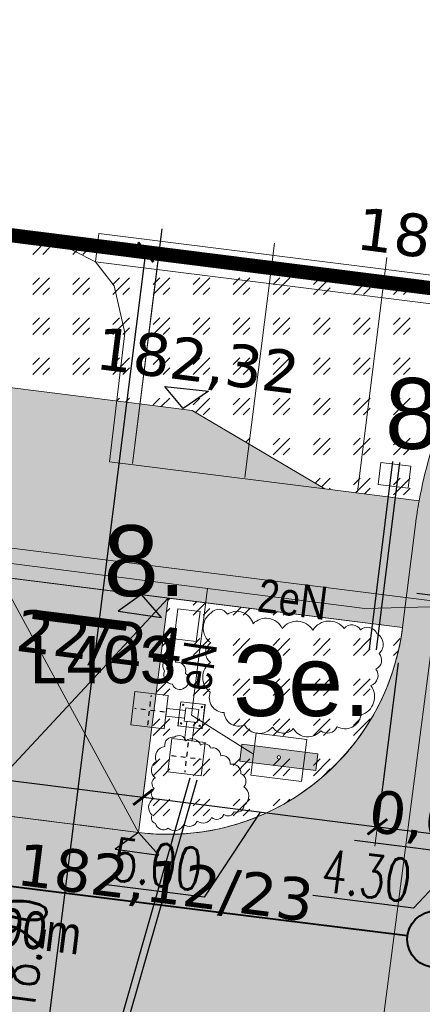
# Model space of a CAD drawing. Header units: millimetres. Extents: x 0 to 6566002, y 0 to 5716629.
# Tile 87 of 99: x 6564878 to 6564887, y 5715936 to 5715957. Entities that reach past the tile are written whole.
import ezdxf
from ezdxf import colors
from ezdxf.entities.mleader import LeaderData, LeaderLine
from ezdxf.enums import TextEntityAlignment as Align
from ezdxf.math import Vec2, Vec3

# ---------------------------------------------------------------- set-up
doc = ezdxf.new("R2010")
doc.units = ezdxf.units.MM
for name, pattern in [('ACAD_ISO04W100', [30, 24, -3, 0, -3]), ('DASHDOT', [25.4, 12.7, -6.35, 0, -6.35]), ('DASHED', [19.05, 12.7, -6.35]), ('HIDDEN', [9.525, 6.35, -3.175])]:
    doc.linetypes.add(name, pattern=pattern)
for name, color, linetype, lineweight in [('!IS-KD_OPIS', 64, 'Continuous', 13), ('alpi_PROJEKT_WYMIAR_500', 152, 'Continuous', 20), ('E-rys_sieci_nn_Amrest', 10, 'Continuous', 18), ('IS-KD', 64, 'kd_LINE', 40), ('MBC_krawezniki', 42, 'Continuous', 20), ('MBC_miejsca_parkingowe', 30, 'Continuous', 9), ('MBC_obszary', 143, 'Continuous', 5), ('MBC_opisy', 255, 'Continuous', 13), ('MBC_oprawy_zew', 12, 'Continuous', 15), ('MBC_oprawy_zew_opisy', 12, 'Continuous', 15), ('MBC_szraf', 143, 'Continuous', 15), ('MBC_sztafaz', 36, 'Continuous', 15), ('MBC_sztafaz_opisy', 36, 'Continuous', 15), ('MBC_widok_cienka', 54, 'Continuous', 5), ('MBC_wymiar_ogolne', 133, 'Continuous', 13), ('MBC_zakres', 160, 'Continuous', 35), ('pr_rzędne', 5, 'Continuous', 25), ('ps_obrzeze', 218, 'Continuous', 13), ('USUNIETE SIECI', 7, 'NIEIST_1', 5), ('WZ PRZEPUSTY_nawadnianie', 150, 'Continuous', 25), ('WZ_proj_krzewy', 94, 'Continuous', 20)]:
    doc.layers.add(name, color=color, linetype=linetype, lineweight=lineweight)
doc.layers.add('pr_plytki dla niewidomych', color=7, linetype='Continuous', lineweight=0, true_color=0x7f007f)
doc.layers.add('pr_separatory', color=7, linetype='Continuous', lineweight=0, true_color=0xd17f15)
doc.styles.add('Arial 5', font='arial.ttf', dxfattribs={"height": 1})
doc.styles.add('HB', font='isocpeui.ttf')
doc.styles.add('MtXpl_Arial_CE', font='arial.ttf')
doc.styles.add('MtXpl_Arial_Narrow', font='ARIALN.TTF')
doc.styles.add('SIMPLEX', font='simplex.shx', dxfattribs={"width": 0.7})
doc.styles.get("Standard").update_dxf_attribs({"font": 'arial.ttf'})
doc.styles.add('Style-Verdana', font='verdana.ttf')
doc.linetypes.add('kd_LINE', pattern='A,12.7,-5.08,["kd",HB,S=2.54,R=0,X=-3.5,Y=-1.27],-2.35', length=20.13)
doc.linetypes.add('NIEIST_1', pattern='A,20,-0.01,["X",Standard,S=5,R=0,X=-2.54,Y=-2.54],-0.01', length=20.02)
doc.dimstyles.new('maadST', dxfattribs={"dimscale": 0.0075, "dimtxt": 120, "dimasz": 1, "dimexe": 0.25, "dimexo": 100, "dimgap": 15, "dimtad": 1, "dimrnd": 0.1, "dimzin": 0, "dimdsep": 46, "dimtxsty": 'SIMPLEX', "dimblk": 'MaadTick', "dimcen": 0, "dimdle": 0.2, "dimclrd": 256, "dimclre": 256, "dimclrt": 256, "dimadec": 0, "dimazin": 0, "dimtfac": 1, "dimtmove": 1, "dimatfit": 3, "dimldrblk": 'INTEGRAL', "dimfxl": 1, "dimtolj": 1, "dimtzin": 0, "dimarcsym": 0})
pattern_1 = [(217.8154, (6564851.5972, 5715920.57143), (-0.841866, 0.1061225), [0.5, -0.7]), (217.8154, (6564851.38676, 5715920.59797), (-0.841866, 0.1061225), [0.2, -1]), (217.8154, (6564851.5707, 5715920.36097), (-0.841866, 0.1061225), [0.2, -1])]

# ---------------------------------------------------------------- blocks, each defined once
blk = doc.blocks.new('L403 Square Bis top')
at = {"color": 0}
blk.add_lwpolyline([(-40.875, 5.25), (-40.875, 16.5), (-73.875, 16.5), (-73.875, -16.5), (-40.875, -16.5), (-40.875, -5.25)], dxfattribs=at)
for points in [[(-22.875, -22.875), (22.875, -22.875), (22.875, 22.875), (-22.875, 22.875)], [(-66.375, -9), (-48.375, -9), (-48.375, 9), (-66.375, 9)], [(-48.375, -5.25), (-22.875, -5.25), (-22.875, 5.25), (-48.375, 5.25)]]:
    blk.add_lwpolyline(points, close=True, dxfattribs=at)
for centre in [(-70.125, 12.75), (-44.625, 12.75), (-70.125, -12.75), (-44.625, -12.75)]:
    blk.add_circle(centre, 0.938, dxfattribs=at)
at = {"layer": 'Defpoints', "linetype": 'ACAD_ISO04W100', "ltscale": 0.1}
for p, q in [((0, 20.325), (0, -20.325)), ((-20.325, 0), (20.325, 0))]:
    blk.add_line(p, q, dxfattribs=at)
blk = doc.blocks.new('A$C49D04D99')
at = {"lineweight": -2}
h = blk.add_hatch(color=0, dxfattribs=at)
h.paths.add_polyline_path([(-0.45, -0.093), (0.45, -0.093), (0.45, 0.107), (-0.45, 0.107)])
edge = h.paths.add_edge_path(flags=16)
edge.add_arc((0, 0.007), 0.02, 0, 360)
at = {"color": 0, "linetype": 'HIDDEN', "lineweight": -2, "ltscale": 0.8}
blk.add_lwpolyline([(-0.3, -0.243), (0.3, -0.243), (0.3, 0.257), (-0.3, 0.257)], close=True, dxfattribs=at)
at = {"color": 0, "lineweight": -2}
blk.add_lwpolyline([(-0.45, -0.093), (0.45, -0.093), (0.45, 0.107), (-0.45, 0.107)], close=True, dxfattribs=at)
at = {"color": 0}
blk.add_circle((0, 0.007), 0.02, dxfattribs=at)
blk = doc.blocks.new('zw$A979')
at = {"layer": 'MBC_widok_cienka', "lineweight": 9}
for p, q in [((-67.417, 1.982), (-67.417, 6.982)), ((-65.017, 1.982), (-65.017, 6.982)), ((-62.617, 1.982), (-62.617, 6.982))]:
    blk.add_line(p, q, dxfattribs=at)
blk = doc.blocks.new('MaadTick')
at = {"color": 0}
blk.add_line((0, -54.8), (0, 54.8), dxfattribs=at)
at = {"color": 0, "const_width": 7.5}
blk.add_lwpolyline([(25, 25), (-25, -25)], dxfattribs=at)
blk = doc.blocks.new('*D83')
at = {"layer": 'Defpoints', "color": 0, "transparency": 16777216}
for p in [(6564866.518, 5715941.187), (6564880.899, 5715940.132), (6564880.805, 5715939.386)]:
    blk.add_point(p, dxfattribs=at)
at = {"layer": 'MBC_wymiar_ogolne', "lineweight": -2, "transparency": 16777216}
for p, q in [((6564866.612, 5715941.931), (6564866.612, 5715941.935)), ((6564866.619, 5715941.932), (6564880.891, 5715940.133)), ((6564880.898, 5715940.13), (6564880.899, 5715940.134))]:
    blk.add_line(p, q, dxfattribs=at)
at = {"layer": 'MBC_wymiar_ogolne', "lineweight": -2, "transparency": 16777216, "xscale": 0.0075, "yscale": 0.0075, "zscale": 0.0075}
for p, rotation in [((6564866.612, 5715941.933), 172.8154014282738), ((6564880.899, 5715940.132), 352.8154014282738)]:
    blk.add_blockref('MaadTick', p, dxfattribs=dict(at, rotation=rotation))
at = {"layer": 'MBC_wymiar_ogolne', "transparency": 16777216, "insert": (6564876.379, 5715941.268), "char_height": 0.9, "attachment_point": 5, "rotation": 352.8154, "style": 'SIMPLEX'}
blk.add_mtext('\\A1;14.40', dxfattribs=at)
blk = doc.blocks.new('_Integral')
at = {"color": 0, "linetype": 'ByBlock', "lineweight": -2}
for centre, start, end in [((0.4, -0.1), 102, 168), ((-0.4, 0.1), 282, 348)]:
    blk.add_arc(centre, 0.454, start, end, dxfattribs=at)
blk = doc.blocks.new('*D84')
at = {"layer": 'Defpoints', "color": 0, "transparency": 16777216}
for p in [(6564886.391, 5715943.722), (6564880.805, 5715939.386), (6564885.859, 5715939.506)]:
    blk.add_point(p, dxfattribs=at)
at = {"layer": 'MBC_wymiar_ogolne', "lineweight": -2, "transparency": 16777216}
for p, q in [((6564886.297, 5715942.978), (6564885.859, 5715939.505)), ((6564880.898, 5715940.13), (6564880.899, 5715940.134)), ((6564880.906, 5715940.131), (6564885.852, 5715939.507)), ((6564883.379, 5715939.819), (6564882.194, 5715938.019)), ((6564882.194, 5715938.019), (6564880.066, 5715938.288))]:
    blk.add_line(p, q, dxfattribs=at)
at = {"layer": 'MBC_wymiar_ogolne', "lineweight": -2, "transparency": 16777216, "xscale": 0.0075, "yscale": 0.0075, "zscale": 0.0075}
for p, rotation in [((6564880.899, 5715940.132), 172.8154014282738), ((6564885.859, 5715939.506), 352.8154014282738)]:
    blk.add_blockref('MaadTick', p, dxfattribs=dict(at, rotation=rotation))
at = {"layer": 'MBC_wymiar_ogolne', "transparency": 16777216, "insert": (6564881.201, 5715938.712), "char_height": 0.9, "attachment_point": 5, "rotation": 352.8154, "style": 'SIMPLEX'}
blk.add_mtext('\\A1;5.00', dxfattribs=at)
blk = doc.blocks.new('*D85')
at = {"layer": 'Defpoints', "color": 0, "transparency": 16777216}
for p in [(6564886.391, 5715943.722), (6564890.646, 5715943.185), (6564890.115, 5715938.97)]:
    blk.add_point(p, dxfattribs=at)
at = {"layer": 'MBC_wymiar_ogolne', "lineweight": -2, "transparency": 16777216}
for p, q in [((6564886.297, 5715942.978), (6564885.859, 5715939.505)), ((6564890.552, 5715942.441), (6564890.114, 5715938.968)), ((6564885.867, 5715939.506), (6564890.107, 5715938.971)), ((6564887.987, 5715939.238), (6564886.622, 5715937.784)), ((6564886.622, 5715937.784), (6564884.494, 5715938.052))]:
    blk.add_line(p, q, dxfattribs=at)
at = {"layer": 'MBC_wymiar_ogolne', "lineweight": -2, "transparency": 16777216, "xscale": 0.0075, "yscale": 0.0075, "zscale": 0.0075}
for p, rotation in [((6564885.859, 5715939.506), 172.8154014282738), ((6564890.115, 5715938.97), 352.8154014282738)]:
    blk.add_blockref('MaadTick', p, dxfattribs=dict(at, rotation=rotation))
at = {"layer": 'MBC_wymiar_ogolne', "transparency": 16777216, "insert": (6564885.628, 5715938.476), "char_height": 0.9, "attachment_point": 5, "rotation": 352.8154, "style": 'SIMPLEX'}
blk.add_mtext('\\A1;4.30', dxfattribs=at)
blk = doc.blocks.new('*D93')
at = {"layer": 'Defpoints', "color": 0, "transparency": 16777216}
for p in [(6564880.955, 5715951.664), (6564882.744, 5715951.438), (6564877.569, 5715933.747)]:
    blk.add_point(p, dxfattribs=at)
at = {"layer": 'MBC_wymiar_ogolne', "lineweight": -2, "transparency": 16777216}
for p, q in [((6564878.68, 5715933.614), (6564880.954, 5715951.656)), ((6564882, 5715951.532), (6564880.953, 5715951.664)), ((6564878.313, 5715933.653), (6564878.681, 5715933.607))]:
    blk.add_line(p, q, dxfattribs=at)
at = {"layer": 'MBC_wymiar_ogolne', "lineweight": -2, "transparency": 16777216, "xscale": 0.0075, "yscale": 0.0075, "zscale": 0.0075}
for p, rotation in [((6564880.955, 5715951.664), 82.81540164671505), ((6564878.679, 5715933.607), 262.8154016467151)]:
    blk.add_blockref('MaadTick', p, dxfattribs=dict(at, rotation=rotation))
at = {"layer": 'MBC_wymiar_ogolne', "transparency": 16777216, "insert": (6564878.289, 5715936.799), "char_height": 0.9, "attachment_point": 5, "rotation": 82.8154, "style": 'SIMPLEX'}
blk.add_mtext('\\A1;18.20', dxfattribs=at)

msp = doc.modelspace()

# ---------------------------------------------------------------- hatches: boundary and pattern name
at = {"layer": 'MBC_szraf'}
h = msp.add_hatch(dxfattribs=at)
h.set_pattern_fill('GOST_GLASS', color=64, scale=0.1, angle=180)
h.set_pattern_definition(pattern_1)
h.paths.add_polyline_path([(6564879.763, 5715911.175), (6564879.481, 5715908.937), (6564891.437, 5715909.385), (6564891.628, 5715911), (6564886.668, 5715911.625), (6564886.504, 5715910.325)])
h.paths.add_polyline_path([(6564846.159, 5715915.411), (6564845.659, 5715911.442), (6564868.704, 5715908.537), (6564877.253, 5715908.854), (6564877.58, 5715911.45)])
edge = h.paths.add_edge_path()
edge.add_line((6564839.417, 5715917.894), (6564837.249, 5715920.687))
edge.add_line((6564837.249, 5715920.687), (6564839.5, 5715938.545))
edge.add_line((6564839.5, 5715938.545), (6564842.293, 5715940.713))
edge.add_line((6564842.293, 5715940.713), (6564843.356, 5715949.146))
edge.add_line((6564843.356, 5715949.146), (6564840.213, 5715949.543))
edge.add_arc((6564851.909, 5715940.301), 14.906, 141.6866, 144.249)
edge.add_line((6564839.811, 5715949.011), (6564835.241, 5715912.756))
edge.add_line((6564835.241, 5715912.756), (6564838.714, 5715912.318))
edge.add_line((6564838.714, 5715912.318), (6564839.417, 5715917.894))
edge = h.paths.add_edge_path()
edge.add_line((6564855.758, 5715947.583), (6564855.133, 5715942.622))
edge.add_arc((6564855.758, 5715947.583), 5, 262.8154, 352.8154)
edge.add_line((6564860.719, 5715946.958), (6564855.758, 5715947.583))
edge = h.paths.add_edge_path()
edge.add_arc((6564856.033, 5715949.766), 5, 13.9156, 82.8154)
edge.add_line((6564856.659, 5715954.727), (6564853.848, 5715955.081))
edge.add_arc((6564851.909, 5715940.301), 14.906, 82.5263, 121.066)
edge.add_line((6564844.217, 5715953.07), (6564860.887, 5715950.968))
at = {"layer": 'MBC_szraf', "true_color": 0x636466, "transparency": 33554687}
h = msp.add_hatch(dxfattribs=at)
h.set_pattern_fill('DOTS', color=251, scale=0.3)
edge = h.paths.add_edge_path()
edge.add_line((6564890.021, 5715938.225), (6564890.646, 5715943.185))
edge.add_line((6564890.646, 5715943.185), (6564890.921, 5715945.368))
edge.add_arc((6564895.882, 5715944.743), 5, 82.8154, 172.8154, ccw=False)
edge.add_line((6564896.507, 5715949.703), (6564887.889, 5715950.79))
edge.add_arc((6564887.82, 5715950.295), 0.5, -29.8834, 82.0755, ccw=False)
edge.add_arc((6564895.911, 5715944.735), 9.319, 145.2621, 172.7932)
edge.add_line((6564886.666, 5715945.904), (6564886.391, 5715943.722))
edge.add_arc((6564881.43, 5715944.347), 5, 262.8154, 352.8154, ccw=False)
edge.add_line((6564880.805, 5715939.386), (6564866.716, 5715941.162))
edge.add_line((6564866.716, 5715941.162), (6564864.335, 5715941.462))
edge.add_line((6564864.335, 5715941.462), (6564865.235, 5715948.606))
edge.add_arc((6564856.033, 5715949.766), 9.275, 352.8154, 380.2166)
edge.add_arc((6564865.206, 5715953.144), 0.5, 82.7802, 200.2166, ccw=False)
edge.add_line((6564865.269, 5715953.64), (6564856.659, 5715954.727))
edge.add_arc((6564856.033, 5715949.766), 5, -7.1846, 82.8154, ccw=False)
edge.add_line((6564860.994, 5715949.141), (6564860.719, 5715946.958))
edge.add_arc((6564855.758, 5715947.583), 5, 262.8154, 352.8154, ccw=False)
edge.add_line((6564855.133, 5715942.622), (6564842.731, 5715944.186))
edge.add_line((6564842.731, 5715944.186), (6564842.293, 5715940.713))
edge.add_line((6564842.293, 5715940.713), (6564839.417, 5715917.894))
edge.add_line((6564839.417, 5715917.894), (6564839.214, 5715916.287))
edge.add_line((6564839.214, 5715916.287), (6564846.159, 5715915.411))
edge.add_line((6564846.159, 5715915.411), (6564877.58, 5715911.45))
edge.add_line((6564877.58, 5715911.45), (6564879.763, 5715911.175))
edge.add_line((6564879.763, 5715911.175), (6564886.504, 5715910.325))
edge.add_line((6564886.504, 5715910.325), (6564886.668, 5715911.625))
edge.add_line((6564886.668, 5715911.625), (6564887.918, 5715921.547))
edge.add_line((6564887.918, 5715921.547), (6564888.031, 5715922.439))
edge.add_line((6564888.031, 5715922.439), (6564888.343, 5715924.92))
edge.add_line((6564888.343, 5715924.92), (6564888.457, 5715925.823))
edge.add_line((6564888.457, 5715925.823), (6564890.021, 5715938.225))
edge = h.paths.add_edge_path(flags=16)
edge.add_line((6564877.569, 5715933.747), (6564850.414, 5715937.17))
edge.add_arc((6564849.801, 5715932.158), 5.049, 83.0282, 166.577)
edge.add_line((6564844.89, 5715933.33), (6564844.062, 5715926.762))
edge.add_arc((6564851.503, 5715925.824), 7.5, 172.8154, 262.8154)
edge.add_line((6564850.565, 5715918.383), (6564876.53, 5715915.11))
edge.add_arc((6564877.155, 5715920.071), 5, 262.8154, 352.8154)
edge.add_line((6564882.116, 5715919.446), (6564883.257, 5715928.494))
edge.add_arc((6564878.209, 5715928.577), 5.049, 359.0538, 442.6026)
edge.add_arc((6564856.328, 5715760.048), 174.992, 82.60258, 83.02822)
edge = h.paths.add_edge_path()
edge.add_line((6564900.184, 5715949.24), (6564899.872, 5715946.76))
edge.add_arc((6564897.391, 5715947.072), 2.5, 352.8154, 442.8133)
edge.add_line((6564897.704, 5715949.553), (6564900.184, 5715949.24))
at = {"layer": 'MBC_szraf'}
h = msp.add_hatch(dxfattribs=at)
h.set_pattern_fill('GOST_GLASS', color=64, scale=0.1, angle=180)
edge = h.paths.add_edge_path()
edge.add_line((6564865.269, 5715953.64), (6564873.664, 5715952.576))
edge.add_line((6564873.664, 5715952.576), (6564873.265, 5715949.408))
edge.add_line((6564873.265, 5715949.408), (6564865.286, 5715950.414))
edge.add_arc((6564856.033, 5715949.766), 9.275, 4.0058, 20.2166)
edge.add_arc((6564865.206, 5715953.144), 0.5, 82.7802, 200.2166, ccw=False)
edge = h.paths.add_edge_path()
edge.add_line((6564877.633, 5715952.083), (6564887.882, 5715950.791))
edge.add_arc((6564887.82, 5715950.295), 0.5, -34.5529, 82.8142, ccw=False)
edge.add_arc((6564895.882, 5715944.743), 9.289, 145.4471, 169.6944)
edge.add_line((6564886.743, 5715946.404), (6564884.745, 5715946.656))
edge.add_line((6564884.745, 5715946.656), (6564881.936, 5715948.315))
edge.add_line((6564881.936, 5715948.315), (6564877.234, 5715948.908))
edge.add_line((6564877.234, 5715948.908), (6564877.633, 5715952.083))
h = msp.add_hatch(dxfattribs=at)
h.set_pattern_fill('AR-SAND', color=251, scale=0.01, angle=180)
h.set_pattern_definition([(210.3154, (6564851.59722, 5715920.57143), (-0.0453345, -0.4875716), [0, -0.38608, 0, -0.4318, 0, -0.41275]), (180.3154, (6564851.5972, 5715920.57143), (-0.535645, -0.6549765), [0, -0.20828, 0, -0.34798, 0, -0.13335]), (140.3154, (6564851.9072, 5715920.53236), (-0.7849615, 0.0975008), [0, -0.127, 0, -0.4572, 0, -0.5969]), (130.3154, (6564851.9072, 5715920.53236), (-0.785442, -0.125684), [0, -0.0635, 0, -0.29972, 0, -0.3429])])
h.paths.add_polyline_path([(6564886.391, 5715943.722), (6564886.666, 5715945.904, -0.013619), (6564886.743, 5715946.404), (6564884.745, 5715946.656), (6564881.936, 5715948.315), (6564877.234, 5715948.908), (6564877.633, 5715952.083), (6564873.664, 5715952.576), (6564873.265, 5715949.408), (6564865.286, 5715950.414, -0.048866), (6564865.235, 5715948.606), (6564864.335, 5715941.462), (6564866.518, 5715941.187), (6564867.143, 5715946.148)])
h = msp.add_hatch(dxfattribs=at)
h.set_pattern_fill('GOST_GLASS', color=64, scale=0.1, angle=180)
edge = h.paths.add_edge_path()
edge.add_line((6564897.704, 5715949.553), (6564896.507, 5715949.703))
edge.add_arc((6564895.882, 5715944.743), 5, 82.8154, 167.0101)
edge.add_line((6564891.01, 5715945.867), (6564899.622, 5715944.781))
edge.add_line((6564899.622, 5715944.781), (6564899.872, 5715946.76))
edge.add_arc((6564897.391, 5715947.072), 2.5, 352.8154, 442.8154)
edge = h.paths.add_edge_path()
edge.add_line((6564886.391, 5715943.722), (6564881.43, 5715944.347))
edge.add_line((6564881.43, 5715944.347), (6564880.805, 5715939.386))
edge.add_arc((6564881.43, 5715944.347), 5, 262.8154, 352.8154)
h.paths.add_polyline_path([(6564888.457, 5715925.823), (6564888.343, 5715924.92), (6564893.304, 5715924.295), (6564893.418, 5715925.197)])
h.paths.add_polyline_path([(6564892.992, 5715921.814), (6564888.031, 5715922.439), (6564887.918, 5715921.547), (6564892.879, 5715920.921)])
at = {"layer": 'MBC_szraf', "transparency": 33554559}
h = msp.add_hatch(dxfattribs=at)
h.set_pattern_fill('AR-SAND', color=210, scale=0.01, angle=180)
h.set_pattern_definition([(217.5, (0, 0), (0.01600031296, -0.48941323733), [0, -0.38608, 0, -0.4318, 0, -0.41275]), (187.5, (0, 0), (-0.44952328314, -0.71682510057), [0, -0.20828, 0, -0.34798, 0, -0.13335]), (147.5, (0.3124, -4e-17), (-0.790992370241, -0.001437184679), [0, -0.127, 0, -0.4572, 0, -0.5969]), (137.5, (0.3124, -4e-17), (-0.76355645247, -0.222929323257), [0, -0.0635, 0, -0.29972, 0, -0.3429])])
h.paths.add_polyline_path([(6564881.43, 5715944.347), (6564867.143, 5715946.148), (6564866.518, 5715941.187), (6564880.805, 5715939.386)])
h.paths.add_polyline_path([(6564842.293, 5715940.713), (6564839.5, 5715938.545), (6564837.249, 5715920.687), (6564839.417, 5715917.894)])
h.paths.add_polyline_path([(6564855.758, 5715947.583), (6564843.356, 5715949.146), (6564842.731, 5715944.186), (6564855.133, 5715942.622)])
edge = h.paths.add_edge_path()
edge.add_line((6564852.894, 5715936.857), (6564850.414, 5715937.17))
edge.add_arc((6564849.801, 5715932.158), 5.049, 83.0282, 166.577)
edge.add_line((6564844.89, 5715933.33), (6564844.062, 5715926.762))
edge.add_arc((6564851.503, 5715925.824), 7.5, 172.8154, 262.8154)
edge.add_line((6564850.565, 5715918.383), (6564873.97, 5715915.433))
edge.add_line((6564873.97, 5715915.433), (6564871.803, 5715918.226))
edge.add_line((6564871.803, 5715918.226), (6564850.878, 5715920.864))
edge.add_arc((6564851.503, 5715925.824), 5, 172.8154, 262.8154, ccw=False)
edge.add_line((6564846.543, 5715926.45), (6564847.371, 5715933.018))
edge.add_arc((6564852.281, 5715931.846), 5.049, 83.0282, 166.577, ccw=False)
at = {"layer": 'MBC_szraf'}
h = msp.add_hatch(dxfattribs=at)
h.set_pattern_fill('GOST_GLASS', color=64, scale=0.1, angle=180)
h.set_pattern_definition(pattern_1)
edge = h.paths.add_edge_path()
edge.add_line((6564846.616, 5715924.767), (6564848.935, 5715924.475))
edge.add_line((6564848.935, 5715924.475), (6564849.391, 5715928.096))
edge.add_line((6564849.391, 5715928.096), (6564846.792, 5715928.424))
edge.add_line((6564846.792, 5715928.424), (6564846.543, 5715926.45))
edge.add_arc((6564851.503, 5715925.824), 5, 172.8154, 192.2056)
edge = h.paths.add_edge_path()
edge.add_line((6564850.329, 5715935.538), (6564849.804, 5715931.371))
edge.add_line((6564849.804, 5715931.371), (6564847.204, 5715931.698))
edge.add_line((6564847.204, 5715931.698), (6564847.371, 5715933.018))
edge.add_arc((6564852.281, 5715931.846), 5.049, 129.1148, 166.577, ccw=False)
edge.add_arc((6564852.281, 5715931.846), 5.049, 83.0282, 129.1148, ccw=False)
edge.add_line((6564852.894, 5715936.857), (6564863.515, 5715935.518))
edge.add_line((6564863.515, 5715935.518), (6564863.466, 5715935.131))
edge.add_line((6564863.466, 5715935.131), (6564857.171, 5715935.925))
edge.add_line((6564857.171, 5715935.925), (6564857.016, 5715934.695))
edge.add_line((6564857.016, 5715934.695), (6564850.329, 5715935.538))
edge = h.paths.add_edge_path()
edge.add_arc((6564878.209, 5715928.577), 5.049, -0.9462, 82.6026, ccw=False)
edge.add_line((6564883.257, 5715928.494), (6564882.893, 5715925.607))
edge.add_line((6564882.893, 5715925.607), (6564881.404, 5715925.795))
edge.add_line((6564881.404, 5715925.795), (6564882.099, 5715931.301))
edge.add_line((6564882.099, 5715931.301), (6564877.336, 5715931.901))
edge.add_line((6564877.336, 5715931.901), (6564877.569, 5715933.747))
edge.add_line((6564877.569, 5715933.747), (6564878.859, 5715933.584))
edge = h.paths.add_edge_path()
edge.add_line((6564882.58, 5715923.127), (6564881.092, 5715923.314))
edge.add_line((6564881.092, 5715923.314), (6564880.181, 5715916.091))
edge.add_arc((6564877.155, 5715920.071), 5, 307.2424, 352.8154)
edge.add_line((6564882.116, 5715919.446), (6564882.58, 5715923.127))
edge = h.paths.add_edge_path()
edge.add_line((6564878.047, 5715915.151), (6564878.488, 5715918.653))
edge.add_line((6564878.488, 5715918.653), (6564874.44, 5715919.163))
edge.add_line((6564874.44, 5715919.163), (6564873.97, 5715915.433))
edge.add_line((6564873.97, 5715915.433), (6564876.53, 5715915.11))
edge.add_arc((6564877.155, 5715920.071), 5, 262.8154, 280.273)

# ---------------------------------------------------------------- linework, layer by layer
at = {"layer": 'E-rys_sieci_nn_Amrest'}
for p, q in [((6564867.183, 5715946.46), (6564885.592, 5715944.125)), ((6564881.924, 5715941.866), (6564882.264, 5715944.547)), ((6564885.592, 5715944.125), (6564891.734, 5715944.284)), ((6564881.924, 5715941.866), (6564883.237, 5715941.043))]:
    msp.add_line(p, q, dxfattribs=at)
at = {"layer": 'IS-KD', "linetype": 'ByBlock', "ltscale": 0.3, "elevation": 0}
for points in [[(6564864.947, 5715939.89), (6564882.335, 5715937.721)], [(6564882.335, 5715937.721), (6564886.494, 5715937.203)]]:
    msp.add_lwpolyline(points, dxfattribs=at)
at = {"layer": 'IS-KD', "linetype": 'ByBlock', "ltscale": 0.3}
msp.add_circle((6564887.09, 5715937.128, 0), 0.6, dxfattribs=at)
at = {"layer": 'MBC_krawezniki', "color": 132, "true_color": 0x00cccc}
msp.add_lwpolyline([(6564886.743, 5715946.404, 0.013584), (6564886.666, 5715945.904), (6564886.391, 5715943.722)], format="xyb", dxfattribs=at)
for points in [[(6564866.518, 5715941.187), (6564867.143, 5715946.148), (6564881.43, 5715944.347)], [(6564881.43, 5715944.347), (6564880.805, 5715939.386)]]:
    msp.add_lwpolyline(points, dxfattribs=at)
at = {"layer": 'MBC_krawezniki'}
msp.add_lwpolyline([(6564886.391, 5715943.722, -0.414214), (6564880.805, 5715939.386)], format="xyb", dxfattribs=at)
at = {"layer": 'MBC_krawezniki', "color": 160, "linetype": 'DASHED', "ltscale": 0.1}
msp.add_lwpolyline([(6564880.805, 5715939.386), (6564866.518, 5715941.187)], dxfattribs=at)
at = {"layer": 'MBC_miejsca_parkingowe'}
msp.add_lwpolyline([(6564880.805, 5715939.386), (6564881.43, 5715944.347), (6564877.858, 5715944.797), (6564877.233, 5715939.837)], close=True, dxfattribs=at)
for points in [[(6564877.858, 5715944.797), (6564880.805, 5715939.386)], [(6564877.233, 5715939.837), (6564881.43, 5715944.347)]]:
    msp.add_lwpolyline(points, dxfattribs=at)
at = {"layer": 'MBC_obszary'}
msp.add_line((6564881.43, 5715944.347), (6564880.805, 5715939.386), dxfattribs=at)
for points in [[(6564865.235, 5715948.606, 0.048866), (6564865.286, 5715950.414), (6564873.265, 5715949.408), (6564873.664, 5715952.576), (6564877.633, 5715952.083), (6564877.234, 5715948.908), (6564881.936, 5715948.315), (6564884.745, 5715946.656), (6564886.743, 5715946.404, 0.013619), (6564886.666, 5715945.904), (6564886.391, 5715943.722), (6564867.143, 5715946.148), (6564866.518, 5715941.187), (6564864.335, 5715941.462)], [(6564877.633, 5715952.083), (6564887.882, 5715950.791, -0.562133), (6564888.231, 5715950.011, 0.106195), (6564886.743, 5715946.404), (6564884.745, 5715946.656), (6564881.936, 5715948.315), (6564877.234, 5715948.908)]]:
    msp.add_lwpolyline(points, format="xyb", close=True, dxfattribs=at)
msp.add_lwpolyline([(6564866.518, 5715941.187), (6564880.805, 5715939.386)], dxfattribs=at)
msp.add_arc((6564881.43, 5715944.347), 5, 262.8154, 352.8154, dxfattribs=at)
at = {"layer": 'MBC_sztafaz'}
for points in [[(6564885.876, 5715946.751), (6564885.934, 5715947.217), (6564886.569, 5715947.137), (6564886.51, 5715946.671)], [(6564881.638, 5715944.119), (6564882.104, 5715944.06), (6564882.024, 5715943.425), (6564881.558, 5715943.484)]]:
    msp.add_lwpolyline(points, close=True, dxfattribs=at)
at = {"layer": 'MBC_zakres', "color": 12, "linetype": 'DASHDOT', "ltscale": 0.1, "const_width": 0.3}
msp.add_lwpolyline([(6564853.848, 5715955.081, 0.276263), (6564839.811, 5715949.011), (6564835.241, 5715912.756), (6564868.704, 5715908.537), (6564895.177, 5715909.518), (6564900.184, 5715949.24)], format="xyb", close=True, dxfattribs=at)
at = {"layer": 'pr_plytki dla niewidomych', "extrusion": (0, 0, -1)}
msp.add_solid([(-6564885.737, 5715946.531), (-6564885.399, 5715943.847), (-6564886.233, 5715946.469), (-6564885.895, 5715943.784)], dxfattribs=at)
at = {"layer": 'pr_rzędne', "color": 5, "flags": 128}
for points in [[(6564880.864, 5715944.418), (6564880.371, 5715944.066), (6564881.289, 5715943.936), (6564880.864, 5715944.418)], [(6564880.805, 5715939.386), (6564880.311, 5715939.034), (6564881.229, 5715938.904), (6564880.805, 5715939.386)]]:
    msp.add_lwpolyline(points, close=True, dxfattribs=at)
for points in [[(6564886.692, 5715944.452), (6564890.447, 5715943.978), (6564889.835, 5715944.529)], [(6564885.374, 5715939.226), (6564889.129, 5715938.753), (6564888.517, 5715939.303)]]:
    msp.add_lwpolyline(points, dxfattribs=at)
at = {"layer": 'pr_separatory', "const_width": 0.2}
msp.add_lwpolyline([(6564878.564, 5715944.003), (6564880.549, 5715943.753)], dxfattribs=at)
at = {"layer": 'ps_obrzeze'}
msp.add_line((6564881.43, 5715944.347), (6564886.391, 5715943.722), dxfattribs=at)
at = {"layer": 'USUNIETE SIECI', "ltscale": 0.15, "flags": 128}
msp.add_lwpolyline([(6564840.679, 5715950.092), (6564887.13, 5715944.27), (6564882.55, 5715909.05)], dxfattribs=at)
at = {"layer": 'WZ PRZEPUSTY_nawadnianie'}
for points in [[(6564885.692, 5715943.265), (6564886.186, 5715947.235)], [(6564885.84, 5715943.247), (6564886.335, 5715947.216)], [(6564879.629, 5715932.61), (6564881.897, 5715940.54)], [(6564879.773, 5715932.569), (6564882.041, 5715940.499)]]:
    msp.add_lwpolyline(points, dxfattribs=at)
at = {"layer": 'WZ_proj_krzewy', "elevation": 0.028}
msp.add_lwpolyline([(6564882.322, 5715942.353, 0.520567), (6564882.614, 5715941.923, 0.520567), (6564883.044, 5715941.662, 0.520567), (6564883.642, 5715941.617, 0.520567), (6564884.077, 5715941.585, 0.520567), (6564884.662, 5715941.54, 0.520567), (6564885.006, 5715941.623, 0.520567), (6564885.513, 5715941.872, 0.520567), (6564885.721, 5715942.496, 0.520567), (6564885.826, 5715942.843, 0.520567), (6564885.894, 5715943.172, 0.520567), (6564885.851, 5715943.589, 0.520567), (6564885.503, 5715943.672, 0.520567), (6564885.157, 5715943.703, 0.520567), (6564884.492, 5715943.669, 0.520567), (6564883.846, 5715943.704, 0.520567), (6564883.226, 5715943.801, 0.520567), (6564882.685, 5715944.003, 0.520567), (6564882.339, 5715944.033, 0.520567), (6564882.333, 5715943.4, 0.520567), (6564882.329, 5715942.984, 0.520567)], format="xyb", close=True, dxfattribs=at)
at = {"layer": 'WZ_proj_krzewy'}
for points in [[(6564881.475, 5715943.114, 0.520567), (6564881.352, 5715942.801, 0.520567), (6564881.52, 5715942.525, 0.520567), (6564881.776, 5715942.443, 0.520567), (6564881.797, 5715942.751, 0.520567), (6564881.583, 5715942.992, 0.520567)], [(6564881.56, 5715941.403, 0.520567), (6564881.362, 5715941.204, 0.520567), (6564881.181, 5715940.888, 0.520567), (6564881.154, 5715940.541, 0.520567), (6564881.137, 5715940.317, 0.520567), (6564881.12, 5715940.102, 0.520567), (6564881.093, 5715939.752, 0.520567), (6564881.161, 5715939.577, 0.520567), (6564881.432, 5715939.474, 0.520567), (6564881.757, 5715939.556, 0.520567), (6564882.046, 5715939.628, 0.520567), (6564882.347, 5715939.704, 0.520567), (6564882.607, 5715939.769, 0.520567), (6564882.825, 5715939.823, 0.520567), (6564883.039, 5715939.963, 0.520567), (6564883.034, 5715940.352, 0.520567), (6564882.965, 5715940.63, 0.520567), (6564882.742, 5715940.829, 0.520567), (6564882.542, 5715941.008, 0.520567), (6564882.33, 5715941.168, 0.520567), (6564882.117, 5715941.233, 0.520567), (6564881.808, 5715941.327, 0.520567)]]:
    msp.add_lwpolyline(points, format="xyb", close=True, dxfattribs=at)

# ---------------------------------------------------------------- block references
at = {"layer": 'MBC_oprawy_zew', "yscale": 0.01558756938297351, "zscale": 0.01558756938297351}
for p, xscale, rotation in [((6564881.036, 5715941.972), 0.01558756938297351, 173.184598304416), ((6564881.817, 5715940.978), -0.01558756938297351, 83.18459834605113)]:
    msp.add_blockref('L403 Square Bis top', p, dxfattribs=dict(at, xscale=xscale, rotation=rotation))
at = {"layer": 'MBC_sztafaz', "xscale": 1.8, "yscale": 1.8, "zscale": 1.8, "rotation": 172.8154012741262}
msp.add_blockref('A$C49D04D99', (6564883.774, 5715940.988), dxfattribs=at)

# ---------------------------------------------------------------- texts
at = {"layer": '!IS-KD_OPIS', "width": 0.8}
msp.add_text('L=22.90m', height=0.8, rotation=353, dxfattribs=at).set_placement((6564875.566, 5715937.287))
at = {"layer": 'E-rys_sieci_nn_Amrest', "style": 'MtXpl_Arial_Narrow'}
for s, rotation, p in [('2eN', 352.8154, (6564884.069, 5715944.32)), ('eN', 81.6996, (6564882.056, 5715942.91, 0.028))]:
    msp.add_text(s, height=0.7, rotation=rotation, dxfattribs=at).set_placement(p, align=Align.MIDDLE)
at = {"layer": 'MBC_oprawy_zew_opisy', "style": 'MtXpl_Arial_CE'}
msp.add_text('L403', height=1, dxfattribs=at).set_placement((6564878.498, 5715942.544, 6.001))
at = {"layer": 'MBC_sztafaz_opisy', "char_height": 1.5, "attachment_point": 1, "style": 'Arial 5'}
for s, insert in [('8.', (6564880.064, 5715945.886)), ('3e.', (6564882.804, 5715943.35))]:
    msp.add_mtext_dynamic_manual_height_columns(s, width=2.04397, gutter_width=1.2, heights=[0], dxfattribs=dict(at, insert=insert))
at = {"layer": 'pr_rzędne', "color": 5, "style": 'Style-Verdana'}
for s, p in [('182,22/24', (6564875.559, 5715944.472)), ('182,12/23', (6564878.301, 5715939.176))]:
    msp.add_text(s, height=0.9, rotation=352.8154, dxfattribs=at).set_placement(p, align=Align.TOP_LEFT)
msp.add_text('0,6%', height=0.9, rotation=352.8154, dxfattribs=at).set_placement((6564888.861, 5715939.911), align=Align.TOP_RIGHT)

# ---------------------------------------------------------------- dimensions: what is measured, and where the dimension line sits
at = {"layer": 'MBC_wymiar_ogolne'}
for base, p1, p2, picture, middle in [((6564885.859, 5715939.506), (6564880.805, 5715939.386), (6564886.391, 5715943.722), '*D84', (6564882.083, 5715938.033)), ((6564890.115, 5715938.97), (6564886.391, 5715943.722), (6564890.646, 5715943.185), '*D85', (6564886.51, 5715937.798)), ((6564880.899, 5715940.132), (6564866.518, 5715941.187), (6564880.805, 5715939.386), '*D83', (6564876.308, 5715940.71))]:
    dim = msp.add_linear_dim(base=base, p1=p1, p2=p2, angle=172.8154, dimstyle='maadST', dxfattribs=at)
    dim.commit()
    dim.dimension.update_dxf_attribs({"geometry": picture, "text_midpoint": middle, "dimtype": 160})

# ---------------------------------------------------------------- next in the draw order: leaders
at = {"layer": 'MBC_opisy', "color": 0}
ml = msp.add_multileader_mtext('Standard', dxfattribs=at)
ml.set_content('UTWARDZONE PRZEJŚCIE O SZEROKOŚCI MIN. 1,5M I DŁUGOŚCI OK. 28,8M')
ml.set_leader_properties()
ml.build(insert=Vec2(0, 0))
ml.multileader.update_dxf_attribs({"text_left_attachment_type": 5, "text_right_attachment_type": 5, "dogleg_length": 1, "arrow_head_size": 1})
ctx = ml.context
ctx.base_point, ctx.char_height, ctx.arrow_head_size, ctx.landing_gap_size, ctx.plane_origin = Vec3(6564881.894, 5715978.614), 1, 1, 1, Vec3(6564906.554, 5715964.428)
ctx.left_attachment, ctx.right_attachment = 5, 5
notes = []
notes.append((ctx, [(0, (1, 1, 0), (6564880.894, 5715978.614), (1, 0), 1, [(0, [(6564869.166, 5715947.002)], 0, [])])]))
ctx.mtext.insert, ctx.mtext.width, ctx.mtext.line_spacing_style, ctx.mtext.flow_direction = Vec3(6564882.894, 5715981.616), 29.31316, 2, 5
ctx.mtext.has_bg_fill, ctx.mtext.bg_color, ctx.mtext.bg_scale_factor, ctx.mtext.bg_transparency, ctx.mtext.use_window_bg_color = 1, -1027028792, 1.5, 0, 1
for ctx, leaders in notes:
    for number, flags, end, landing, length, lines in leaders:
        leader = LeaderData()
        leader.index, (leader.has_last_leader_line, leader.has_dogleg_vector, leader.attachment_direction) = number, flags
        leader.last_leader_point, leader.dogleg_vector, leader.dogleg_length = Vec3(end), Vec3(landing), length
        for number, points, colour, breaks in lines:
            line = LeaderLine()
            line.index, line.vertices, line.color, line.breaks = number, Vec3.list(points), colors.encode_raw_color(colour), breaks
            leader.lines.append(line)
        ctx.leaders.append(leader)

# ---------------------------------------------------------------- next in the draw order: linework, layer by layer
at = {"layer": 'MBC_krawezniki'}
msp.add_lwpolyline([(6564886.743, 5715946.404, -0.10619), (6564888.231, 5715950.011, 0.562133), (6564887.882, 5715950.791), (6564877.633, 5715952.083)], format="xyb", dxfattribs=at)
at = {"layer": 'pr_rzędne', "color": 5, "flags": 128}
msp.add_lwpolyline([(6564881.751, 5715948.359), (6564881.361, 5715948.823), (6564882.282, 5715948.721), (6564881.751, 5715948.359)], close=True, dxfattribs=at)
at = {"layer": 'ps_obrzeze'}
msp.add_lwpolyline([(6564877.234, 5715948.908), (6564881.936, 5715948.315), (6564884.745, 5715946.656), (6564886.743, 5715946.404)], dxfattribs=at)
at = {"layer": 'USUNIETE SIECI', "ltscale": 0.1, "flags": 128}
for points in [[(6564881.299, 5715952.156), (6564880.673, 5715947.196)], [(6564878.999, 5715951.911), (6564879.89, 5715951.46), (6564880.29, 5715950.95), (6564880.51, 5715949.96), (6564880.19, 5715947.23), (6564884.745, 5715946.656)], [(6564883.68, 5715951.856), (6564883.054, 5715946.895)], [(6564886.062, 5715951.555), (6564885.435, 5715946.594)]]:
    msp.add_lwpolyline(points, dxfattribs=at)
at = {"layer": 'USUNIETE SIECI', "ltscale": 0.15, "flags": 128}
msp.add_lwpolyline([(6564900.145, 5715948.927), (6564879.89, 5715951.46), (6564879.965, 5715952.058), (6564900, 5715949.552)], dxfattribs=at)

# ---------------------------------------------------------------- next in the draw order: block references
at = {"layer": 'alpi_PROJEKT_WYMIAR_500', "rotation": 352.8000881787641}
msp.add_blockref('zw$A979', (6564947.31, 5715936.78), dxfattribs=at)

# ---------------------------------------------------------------- next in the draw order: texts
at = {"layer": 'MBC_sztafaz_opisy', "insert": (6564886.018, 5715949.002), "char_height": 1.5, "attachment_point": 1, "style": 'Arial 5'}
msp.add_mtext_dynamic_manual_height_columns('8.', width=2.04397, gutter_width=1.2, heights=[0], dxfattribs=at)
at = {"layer": 'pr_rzędne', "color": 5, "style": 'Style-Verdana'}
for s, p in [('182,40', (6564885.492, 5715952.627)), ('182,32', (6564879.974, 5715950.093))]:
    msp.add_text(s, height=0.9, rotation=352.8154, dxfattribs=at).set_placement(p, align=Align.TOP_LEFT)

# ---------------------------------------------------------------- next in the draw order: dimensions: what is measured, and where the dimension line sits
at = {"layer": 'MBC_wymiar_ogolne'}
dim = msp.add_linear_dim(base=(6564880.955, 5715951.664), p1=(6564877.569, 5715933.747), p2=(6564882.744, 5715951.438), angle=262.8154, dimstyle='maadST', dxfattribs=at)
dim.commit()
dim.dimension.update_dxf_attribs({"geometry": '*D93', "text_midpoint": (6564878.847, 5715936.729), "dimtype": 160})

doc.saveas('drawing.dxf')
